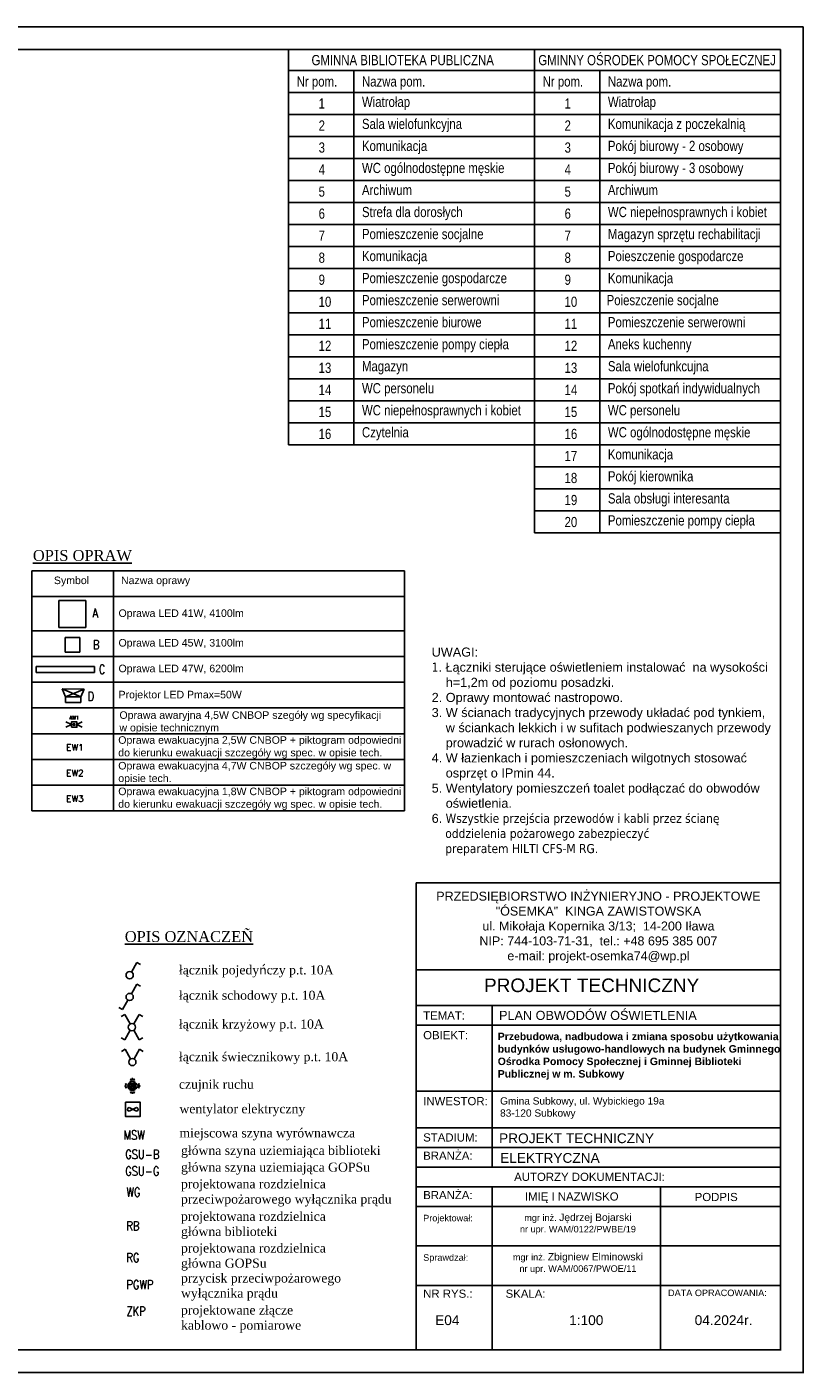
# Model space of a CAD drawing. Header units: inches. Extents: x 6268 to 12323, y 5221 to 42059.
# Tile 80 of 98: x 10456 to 12168, y 29825 to 32795. Entities that reach past the tile are written whole.
import ezdxf
from ezdxf.enums import TextEntityAlignment as Align

# ---------------------------------------------------------------- set-up
doc = ezdxf.new("R2010")
doc.units = ezdxf.units.IN
doc.header["$MEASUREMENT"] = 0
doc.layers.add('CP_LINENORM', color=253, linetype='Continuous')
doc.styles.add('Cienka', font='romans.shx')
doc.styles.add('CP_ATTR', font='romans.shx')
doc.styles.get("Standard").update_dxf_attribs({"font": 'txt.shx'})

# ---------------------------------------------------------------- blocks, each defined once
blk = doc.blocks.new('*U1265')
for p, q in [((29.9, 29.9), (-29.9, 29.9)), ((-29.9, 29.9), (-29.9, -29.9)), ((-29.9, 29.9), (-29.9, -29.9)), ((-29.9, -29.9), (-29.9, 29.9)), ((-29.9, 29.9), (-29.9, 29.9)), ((29.9, 29.9), (-29.9, 29.9)), ((-29.9, 29.9), (-29.9, 29.9)), ((-29.9, 29.9), (29.9, 29.9)), ((-29.9, -29.9), (-29.9, 29.9)), ((-29.9, 29.9), (29.9, 29.9)), ((29.9, -29.9), (29.9, 29.9)), ((29.9, 29.9), (29.9, 29.9)), ((29.9, -29.9), (29.9, 29.9)), ((29.9, 29.9), (29.9, 29.9)), ((29.9, 29.9), (29.9, -29.9)), ((29.9, 29.9), (29.9, -29.9)), ((-29.9, -29.9), (29.9, -29.9)), ((-29.9, -29.9), (29.9, -29.9)), ((29.9, -29.9), (-29.9, -29.9)), ((-29.9, -29.9), (-29.9, -29.9)), ((-29.9, -29.9), (-29.9, -29.9)), ((29.9, -29.9), (-29.9, -29.9)), ((29.9, -29.9), (29.9, -29.9)), ((29.9, -29.9), (29.9, -29.9))]:
    blk.add_line(p, q)
blk = doc.blocks.new('*U1266')
for p, q in [((16, 16), (-16, 16)), ((-16, 16), (-16, -16)), ((-16, 16), (-16, -16)), ((-16, -16), (-16, 16)), ((-16, 16), (-16, 16)), ((16, 16), (-16, 16)), ((-16, 16), (-16, 16)), ((-16, 16), (16, 16)), ((-16, -16), (-16, 16)), ((-16, 16), (16, 16)), ((16, -16), (16, 16)), ((16, 16), (16, 16)), ((16, -16), (16, 16)), ((16, 16), (16, 16)), ((16, 16), (16, -16)), ((16, 16), (16, -16)), ((-16, -16), (16, -16)), ((-16, -16), (-16, -16)), ((-16, -16), (16, -16)), ((16, -16), (-16, -16)), ((-16, -16), (-16, -16)), ((16, -16), (-16, -16)), ((16, -16), (16, -16)), ((16, -16), (16, -16))]:
    blk.add_line(p, q)
blk = doc.blocks.new('cp_num_el')
at = {"linetype": 'ByBlock', "style": 'CP_ATTR', "width": 0.8, "flags": 12}
blk.add_attdef('VAL', (0, 0), '', height=1, dxfattribs=at)
blk = doc.blocks.new('*U1262')
for p, q in [((64.35, 6.45), (-64.35, 6.45)), ((-64.35, 6.45), (-64.35, -6.45)), ((-64.35, -6.45), (-64.35, 6.45)), ((-64.35, 6.45), (-64.35, 6.45)), ((-64.35, 6.45), (-64.35, -6.45)), ((64.35, 6.45), (-64.35, 6.45)), ((-64.35, 6.45), (-64.35, 6.45)), ((-64.35, 6.45), (64.35, 6.45)), ((-64.35, -6.45), (-64.35, 6.45)), ((-64.35, 6.45), (64.35, 6.45)), ((64.35, -6.45), (64.35, 6.45)), ((64.35, 6.45), (64.35, 6.45)), ((64.35, 6.45), (64.35, 6.45)), ((64.35, 6.45), (64.35, -6.45)), ((64.35, -6.45), (64.35, 6.45)), ((64.35, 6.45), (64.35, -6.45)), ((-64.35, -6.45), (64.35, -6.45)), ((-64.35, -6.45), (64.35, -6.45)), ((64.35, -6.45), (-64.35, -6.45)), ((-64.35, -6.45), (-64.35, -6.45)), ((-64.35, -6.45), (-64.35, -6.45)), ((64.35, -6.45), (-64.35, -6.45)), ((64.35, -6.45), (64.35, -6.45)), ((64.35, -6.45), (64.35, -6.45))]:
    blk.add_line(p, q)
blk = doc.blocks.new('CPEL_2599')
for p, q in [((0.4, 0.7), (0.099, 0.174)), ((0.4, 0.7), (0.594, 0.589)), ((-0.4, -0.7), (-0.594, -0.589)), ((-0.4, -0.7), (-0.099, -0.174))]:
    blk.add_line(p, q)
blk.add_circle((0, 0), 0.2)
at = {"linetype": 'ByBlock', "style": 'CP_ATTR', "flags": 9}
for tag, p in [('NAME', (-0.092, -0.018)), ('GROUP', (-0.092, -0.018)), ('NUMBER', (-0.092, -0.018)), ('PRODUCER', (-0.092, -0.018)), ('ARTICLE', (-0.092, -0.018)), ('CHARACTER', (-0.092, -0.018)), ('VOLTAGE', (-0.092, -0.019)), ('WEIGHT', (-0.092, -0.018)), ('OTHER', (-0.092, -0.018)), ('PRODUCT-TYPE', (-0.092, -0.019)), ('ORDER-NO', (-0.092, -0.019)), ('POWER', (-0.092, -0.019))]:
    blk.add_attdef(tag, text='', height=0.00005, dxfattribs=at).set_placement(p, align=Align.MIDDLE_LEFT)
blk = doc.blocks.new('CPEL_25941')
for q in [(0.099, 0.174), (0.594, 0.589)]:
    blk.add_line((0.4, 0.7), q)
blk.add_circle((0, 0), 0.2)
at = {"linetype": 'ByBlock', "style": 'CP_ATTR', "flags": 9}
for tag, p in [('NAME', (-0.092, -0.018)), ('GROUP', (-0.092, -0.018)), ('NUMBER', (-0.092, -0.018)), ('PRODUCER', (-0.092, -0.018)), ('ARTICLE', (-0.092, -0.018)), ('CHARACTER', (-0.092, -0.018)), ('VOLTAGE', (-0.092, -0.019)), ('WEIGHT', (-0.092, -0.018)), ('OTHER', (-0.092, -0.018)), ('PRODUCT-TYPE', (-0.092, -0.019)), ('ORDER-NO', (-0.092, -0.019)), ('POWER', (-0.092, -0.019))]:
    blk.add_attdef(tag, text='', height=0.00005, dxfattribs=at).set_placement(p, align=Align.MIDDLE_LEFT)
blk = doc.blocks.new('CPEL_2598')
for p, q in [((-0.4, 0.7), (-0.594, 0.589)), ((-0.4, 0.7), (-0.099, 0.174)), ((0.4, 0.7), (0.099, 0.174)), ((0.4, 0.7), (0.594, 0.589))]:
    blk.add_line(p, q)
blk.add_circle((0, 0), 0.2)
at = {"linetype": 'ByBlock', "style": 'CP_ATTR', "flags": 9}
for tag, p in [('NAME', (-0.092, -0.018)), ('GROUP', (-0.092, -0.018)), ('NUMBER', (-0.092, -0.018)), ('PRODUCER', (-0.092, -0.018)), ('ARTICLE', (-0.092, -0.018)), ('CHARACTER', (-0.092, -0.018)), ('VOLTAGE', (-0.092, -0.019)), ('WEIGHT', (-0.092, -0.018)), ('OTHER', (-0.092, -0.018)), ('PRODUCT-TYPE', (-0.092, -0.019)), ('ORDER-NO', (-0.092, -0.019)), ('POWER', (-0.092, -0.019))]:
    blk.add_attdef(tag, text='', height=0.00005, dxfattribs=at).set_placement(p, align=Align.MIDDLE_LEFT)
blk = doc.blocks.new('CPEL_2600')
for p, q in [((-0.4, 0.7), (-0.594, 0.589)), ((-0.4, 0.7), (-0.099, 0.174)), ((0.4, 0.7), (0.099, 0.174)), ((0.4, 0.7), (0.594, 0.589)), ((-0.4, -0.7), (-0.594, -0.589)), ((-0.4, -0.7), (-0.099, -0.174)), ((0.4, -0.7), (0.099, -0.174)), ((0.4, -0.7), (0.594, -0.589))]:
    blk.add_line(p, q)
blk.add_circle((0, 0), 0.2)
at = {"linetype": 'ByBlock', "style": 'CP_ATTR', "flags": 9}
for tag, p in [('NAME', (-0.092, -0.018)), ('GROUP', (-0.092, -0.018)), ('NUMBER', (-0.092, -0.018)), ('PRODUCER', (-0.092, -0.018)), ('ARTICLE', (-0.092, -0.018)), ('CHARACTER', (-0.092, -0.018)), ('VOLTAGE', (-0.092, -0.019)), ('WEIGHT', (-0.092, -0.018)), ('OTHER', (-0.092, -0.018)), ('PRODUCT-TYPE', (-0.092, -0.019)), ('ORDER-NO', (-0.092, -0.019)), ('POWER', (-0.092, -0.019))]:
    blk.add_attdef(tag, text='', height=0.00005, dxfattribs=at).set_placement(p, align=Align.MIDDLE_LEFT)
blk = doc.blocks.new('CPEL_3319')
for points in [[(1.85, 0.68), (1.64, 0.3), (2.04, 0.45)], [(2.05, 0.14), (1.65, 0), (2.05, -0.16)], [(1.85, -0.68), (1.64, -0.3), (2.04, -0.45)]]:
    blk.add_hatch(color=256).paths.add_polyline_path(points)
for p, q in [((0, 0), (1.1, 0.8)), ((0, 0), (1.1, -0.8)), ((1, 0.2), (0.7, 0.2)), ((0.7, 0.2), (0.7, -0.2)), ((1.64, 0.3), (1.85, 0.68)), ((2.04, 0.45), (1.64, 0.3)), ((1.65, 0), (2.05, 0.14)), ((1.85, 0.68), (2.04, 0.45)), ((2.05, 0.14), (2.05, -0.16)), ((0.7, -0.2), (1, -0.2)), ((2.04, -0.45), (1.64, -0.3)), ((1.64, -0.3), (1.85, -0.68)), ((2.05, -0.16), (1.65, 0)), ((1.85, -0.68), (2.04, -0.45))]:
    blk.add_line(p, q)
blk.add_arc((0.08, 0), 1.22, 318.8879, 41.1121)
at = {"linetype": 'ByBlock', "style": 'CP_ATTR', "flags": 9}
for tag in ['NAME', 'GROUP', 'NUMBER', 'PRODUCER', 'ARTICLE', 'PRODUCT-TYPE', 'ORDER-NO', 'CHARACTER', 'POWER', 'VOLTAGE', 'WEIGHT', 'OTHER']:
    blk.add_attdef(tag, text='', height=0.00005, dxfattribs=at).set_placement((-0.09, -0.02), align=Align.MIDDLE_LEFT)
blk = doc.blocks.new('CPEL_3467')
for p, q in [((-0.6, -0.3), (-0.2, -0.5)), ((-0.2, -0.3), (-0.6, -0.5))]:
    blk.add_line(p, q)
blk.add_lwpolyline([(-0.8, 0), (0, 0), (0, -0.8), (-0.8, -0.8)], close=True)
for centre, start, end in [((-0.6, -0.4), 90, 270), ((-0.2, -0.4), 270, 90)]:
    blk.add_arc(centre, 0.1, start, end)
at = {"linetype": 'ByBlock', "style": 'CP_ATTR', "flags": 9}
for tag, p in [('NAME', (-0.092, -0.018)), ('GROUP', (-0.092, -0.018)), ('NUMBER', (-0.092, -0.018)), ('PRODUCER', (-0.092, -0.018)), ('ARTICLE', (-0.092, -0.018)), ('CHARACTER', (-0.092, -0.018)), ('VOLTAGE', (-0.092, -0.019)), ('WEIGHT', (-0.092, -0.018)), ('OTHER', (-0.092, -0.018)), ('PRODUCT-TYPE', (-0.092, -0.019)), ('ORDER-NO', (-0.092, -0.019)), ('POWER', (-0.092, -0.019))]:
    blk.add_attdef(tag, text='', height=0.00005, dxfattribs=at).set_placement(p, align=Align.MIDDLE_LEFT)

msp = doc.modelspace()

# ---------------------------------------------------------------- linework, layer by layer
at = {"linetype": 'Continuous'}
for p, q in [((6468.073, 32745.31), (12118.073, 32745.31)), ((12118.073, 29875.31), (12118.073, 32745.31)), ((6468.073, 29876.31), (12118.073, 29876.31))]:
    msp.add_line(p, q, dxfattribs=at)
for p, q in [((11032.77, 32745.31), (11575.422, 32745.31)), ((11032.77, 32745.31), (11575.422, 32745.31)), ((11032.77, 31873.21), (11032.77, 32745.31)), ((11575.422, 32745.31), (12118.073, 32745.31)), ((11575.422, 31678.81), (11575.422, 32745.31)), ((11575.422, 32745.31), (12118.073, 32745.31)), ((11575.422, 32745.31), (12118.073, 32745.31)), ((12118.073, 31678.81), (12118.073, 32745.31)), ((11032.77, 32699.41), (11575.422, 32699.41)), ((11032.77, 32699.41), (11575.422, 32699.41)), ((11176.77, 31873.21), (11176.77, 32699.41)), ((11575.422, 32699.41), (12118.073, 32699.41)), ((11575.422, 32699.41), (12118.073, 32699.41)), ((11719.422, 31678.81), (11719.422, 32699.41)), ((11032.77, 32650.81), (11575.422, 32650.81)), ((11032.77, 32650.81), (11575.422, 32650.81)), ((11575.422, 32650.81), (12118.073, 32650.81)), ((11575.422, 32650.81), (12118.073, 32650.81)), ((11032.77, 32602.21), (11575.422, 32602.21)), ((11575.422, 32602.21), (12118.073, 32602.21)), ((11032.77, 32553.61), (11575.422, 32553.61)), ((11575.422, 32553.61), (12118.073, 32553.61)), ((11032.77, 32505.01), (11575.422, 32505.01)), ((11575.422, 32505.01), (12118.073, 32505.01)), ((11032.77, 32456.41), (11575.422, 32456.41)), ((11575.422, 32456.41), (12118.073, 32456.41)), ((11032.77, 32407.81), (11575.422, 32407.81)), ((11575.422, 32407.81), (12118.073, 32407.81)), ((11032.77, 32359.21), (11575.422, 32359.21)), ((11575.422, 32359.21), (12118.073, 32359.21)), ((11032.77, 32310.61), (11575.422, 32310.61)), ((11575.422, 32310.61), (12118.073, 32310.61)), ((11032.77, 32262.01), (11575.422, 32262.01)), ((11575.422, 32262.01), (12118.073, 32262.01)), ((11032.77, 32213.41), (11575.422, 32213.41)), ((11575.422, 32213.41), (12118.073, 32213.41)), ((11032.77, 32164.81), (11575.422, 32164.81)), ((11575.422, 32164.81), (12118.073, 32164.81)), ((11032.77, 32116.21), (11575.422, 32116.21)), ((11575.422, 32116.21), (12118.073, 32116.21)), ((11032.77, 32067.61), (11575.422, 32067.61)), ((11575.422, 32067.61), (12118.073, 32067.61)), ((11032.77, 32019.01), (11575.422, 32019.01)), ((11575.422, 32019.01), (12118.073, 32019.01)), ((11032.77, 31970.41), (11575.422, 31970.41)), ((11575.422, 31970.41), (12118.073, 31970.41)), ((11032.77, 31921.81), (11575.422, 31921.81)), ((11575.422, 31921.81), (12118.073, 31921.81)), ((11032.77, 31873.21), (11575.422, 31873.21)), ((11575.422, 31873.21), (12118.073, 31873.21)), ((11575.422, 31824.61), (12118.073, 31824.61)), ((11575.422, 31776.01), (12118.073, 31776.01)), ((11575.422, 31727.41), (12118.073, 31727.41)), ((11575.422, 31678.81), (12118.073, 31678.81)), ((10466.561, 31066.006), (10466.561, 31595.031)), ((11288.314, 31595.031), (10466.561, 31595.031)), ((10646.223, 31595.031), (10646.223, 31066.006)), ((11288.314, 31538.364), (10466.561, 31538.364)), ((11288.314, 31462.669), (10466.561, 31462.669)), ((11288.314, 31406.003), (10466.561, 31406.003)), ((11288.314, 31349.337), (10466.561, 31349.337)), ((11288.314, 31349.337), (10466.561, 31349.337)), ((10533.378, 31334.585), (10574.585, 31317.417)), ((10581.819, 31334.578), (10533.378, 31334.585)), ((10533.378, 31334.585), (10540.535, 31317.392)), ((10540.606, 31317.422), (10581.819, 31334.578)), ((10581.819, 31334.578), (10574.656, 31317.387)), ((10540.535, 31317.392), (10540.604, 31304.89)), ((10574.583, 31304.885), (10540.604, 31304.89)), ((10540.606, 31317.422), (10574.585, 31317.417)), ((10574.656, 31317.387), (10574.654, 31304.885)), ((11288.314, 31292.671), (10466.561, 31292.671)), ((10541.728, 31262.028), (10553.728, 31256.028)), ((10541.728, 31250.028), (10553.728, 31256.028)), ((10559.728, 31257.606), (10559.728, 31254.451)), ((10565.728, 31256.028), (10577.728, 31262.028)), ((10565.728, 31256.028), (10577.728, 31250.028)), ((11288.314, 31236.005), (10466.561, 31236.005)), ((11288.314, 31179.339), (10466.561, 31179.339)), ((11288.314, 31122.673), (10466.561, 31122.673)), ((10466.561, 31066.006), (11288.314, 31066.006)), ((11314.606, 30907.195), (12118.073, 30907.195)), ((11314.606, 30018.795), (11314.606, 30907.195)), ((12118.073, 29876.31), (12118.073, 30907.195)), ((11314.606, 30715.157), (12118.073, 30715.157)), ((11314.606, 30636.182), (12118.073, 30636.182)), ((11482.209, 30279.816), (11482.209, 30636.182)), ((11314.606, 30592.745), (12118.073, 30592.745)), ((11314.606, 30447.16), (12118.073, 30447.16)), ((11314.606, 30366.688), (12118.073, 30366.688)), ((11314.606, 30323.252), (12118.073, 30323.252)), ((11314.606, 30279.816), (12118.073, 30279.816)), ((11314.606, 30236.38), (12118.073, 30236.38)), ((11482.209, 30018.795), (11482.209, 30236.38)), ((11853.681, 30018.795), (11853.681, 30236.38)), ((11314.606, 30192.943), (12118.073, 30192.943)), ((11314.606, 30105.869), (12118.073, 30105.869)), ((11314.606, 29876.31), (11314.606, 30018.795)), ((11314.606, 30018.795), (12118.073, 30018.795)), ((11314.606, 30018.795), (12118.073, 30018.795)), ((11482.209, 29876.31), (11482.209, 30018.795)), ((11853.681, 29876.31), (11853.681, 30018.795)), ((11314.606, 29876.31), (12118.073, 29876.31))]:
    msp.add_line(p, q)
at = {"ltscale": 0.5}
msp.add_line((11288.314, 31595.031), (11288.314, 31066.006), dxfattribs=at)
for points in [[(10553.728, 31250.028), (10565.728, 31250.028), (10565.728, 31262.028), (10553.728, 31262.028)], [(10557.929, 31257.606), (10561.527, 31257.606), (10561.527, 31254.451), (10557.929, 31254.451)]]:
    msp.add_lwpolyline(points, close=True)
at = {"layer": 'CP_LINENORM', "linetype": 'Continuous'}
for p, q in [((6268.073, 32795.31), (12168.073, 32795.31)), ((12168.073, 29825.31), (12168.073, 32795.31)), ((12168.073, 29825.31), (12168.073, 32795.31)), ((6268.073, 29826.31), (12168.073, 29826.31))]:
    msp.add_line(p, q, dxfattribs=at)

# ---------------------------------------------------------------- block references
for name, p in [('*U1265', (10555.973, 31499.848)), ('*U1266', (10556.212, 31431.991, -2320.132)), ('*U1262', (10540.367, 31377.67))]:
    msp.add_blockref(name, p)
at = {"xscale": 20, "yscale": 20}
for p, zscale, values in [((10600.152, 31491.99), 15, {'VAL': 'A'}), ((10601.306, 31422.501), 15, {'VAL': 'B'}), ((10614.137, 31367.927, 261.537), 15, {'VAL': 'C'}), ((10589.435, 31308.536), 15, {'VAL': 'D'}), ((10668.941, 30340.472, 482.083), 20, {'VAL': 'MSW'}), ((10672.412, 30297.77, 482.083), 20, {'VAL': 'GSU-B'}), ((10672.412, 30260.857, 482.083), 20, {'VAL': 'GSU-G'}), ((10675.092, 30214.445), 20, {'VAL': 'WG'}), ((10675.092, 30140.041), 20, {'VAL': 'RB'}), ((10675.092, 30070.097), 20, {'VAL': 'RG'}), ((10675.092, 30010.483), 20, {'VAL': 'PGWP'}), ((10675.092, 29951.949), 20, {'VAL': 'ZKP'})]:
    msp.add_blockref('cp_num_el', p, dxfattribs=dict(at, zscale=zscale)).add_auto_attribs(values)
for name, p, xscale, yscale, zscale in [('CPEL_25941', (10682.26, 30703.099), 40, 40, 40), ('CPEL_2599', (10682.26, 30655.099), 40, 40, 40), ('CPEL_2600', (10687.269, 30588.588, 261.537), 40, 40, 50), ('CPEL_2598', (10688.167, 30511.599), 40, 40, 40), ('CPEL_3319', (10688.373, 30458.887), -7.800000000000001, 7.800000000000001, 7.800000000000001), ('CPEL_3467', (10705.369, 30423.175, 261.537), 40, 40, 40)]:
    msp.add_blockref(name, p, dxfattribs=dict(xscale=xscale, yscale=yscale, zscale=zscale))
at = {"xscale": -7.800000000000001, "yscale": 7.800000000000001, "zscale": 7.800000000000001}
for rotation in [270, 89.99999999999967, 180]:
    msp.add_blockref('CPEL_3319', (10688.373, 30458.887), dxfattribs=dict(at, rotation=rotation))

# ---------------------------------------------------------------- texts
at = {"char_height": 22.5, "style": 'Cienka'}
for s, insert, width, attachment_point in [('\\pxqc;{\\fArial|b0|i0|c238|p0;\\W0.8;GMINNA BIBLIOTEKA PUBLICZNA}', (11284.682, 32721.91), 630.51934, 5), ('\\pxqc;{\\fArial|b0|i0|c238|p0;\\W0.8;GMINNY OŚRODEK POMOCY SPOŁECZNEJ}', (11845.94, 32721.91), 630.51934, 5), ('\\pxql;{\\fArial|b0|i0|c238|p0;\\W0.8;Nr pom.}', (11050.77, 32686.21), 120.17581, 1), ('\\pxql;{\\fArial|b0|i0|c238|p0;\\W0.8;Nazwa pom.}', (11194.77, 32686.21), 167.22409, 1), ('\\pxql;{\\fArial|b0|i0|c238|p0;\\W0.8;Nr pom.}', (11593.422, 32686.21), 120.17581, 1), ('\\pxql;{\\fArial|b0|i0|c238|p0;\\W0.8;Nazwa pom.}', (11737.422, 32686.21), 167.22409, 1), ('{\\fArial|b0|i0|c238|p0;\\W0.8;1}', (11099.185, 32637.61), 46.66394, 1), ('{\\fArial|b0|i0|c238|p0;\\W0.8;1}', (11641.836, 32637.61), 46.66394, 1), ('{\\fArial|b0|i0|c238|p0;\\W0.8;2}', (11099.185, 32589.01), 46.66394, 1), ('{\\fArial|b0|i0|c238|p0;\\W0.8;2}', (11641.836, 32589.01), 46.66394, 1), ('{\\fArial|b0|i0|c238|p0;\\W0.8;3}', (11099.185, 32540.41), 46.66394, 1), ('{\\fArial|b0|i0|c238|p0;\\W0.8;3}', (11641.836, 32540.41), 46.66394, 1), ('{\\fArial|b0|i0|c238|p0;\\W0.8;4}', (11099.185, 32491.81), 46.66394, 1), ('{\\fArial|b0|i0|c238|p0;\\W0.8;4}', (11641.836, 32491.81), 46.66394, 1), ('{\\fArial|b0|i0|c238|p0;\\W0.8;5}', (11099.185, 32443.21), 46.66394, 1), ('{\\fArial|b0|i0|c238|p0;\\W0.8;5}', (11641.836, 32443.21), 46.66394, 1), ('{\\fArial|b0|i0|c238|p0;\\W0.8;6}', (11099.185, 32394.61), 46.66394, 1), ('{\\fArial|b0|i0|c238|p0;\\W0.8;6}', (11641.836, 32394.61), 46.66394, 1), ('{\\fArial|b0|i0|c238|p0;\\W0.8;7}', (11099.185, 32346.01), 46.66394, 1), ('{\\fArial|b0|i0|c238|p0;\\W0.8;7}', (11641.836, 32346.01), 46.66394, 1), ('{\\fArial|b0|i0|c238|p0;\\W0.8;8}', (11099.185, 32297.41), 46.66394, 1), ('{\\fArial|b0|i0|c238|p0;\\W0.8;8}', (11641.836, 32297.41), 46.66394, 1), ('{\\fArial|b0|i0|c238|p0;\\W0.8;9}', (11099.185, 32248.81), 46.66394, 1), ('{\\fArial|b0|i0|c238|p0;\\W0.8;9}', (11641.836, 32248.81), 46.66394, 1), ('{\\fArial|b0|i0|c238|p0;\\W0.8;10}', (11641.836, 32200.21), 46.66394, 1), ('{\\fArial|b0|i0|c238|p0;\\W0.8;11}', (11099.185, 32151.61), 46.66394, 1), ('{\\fArial|b0|i0|c238|p0;\\W0.8;11}', (11641.836, 32151.61), 46.66394, 1), ('{\\fArial|b0|i0|c238|p0;\\W0.8;12}', (11099.185, 32103.01), 46.66394, 1), ('{\\fArial|b0|i0|c238|p0;\\W0.8;12}', (11641.836, 32103.01), 46.66394, 1), ('{\\fArial|b0|i0|c238|p0;\\W0.8;13}', (11099.185, 32054.41), 46.66394, 1), ('{\\fArial|b0|i0|c238|p0;\\W0.8;13}', (11641.836, 32054.41), 46.66394, 1), ('{\\fArial|b0|i0|c238|p0;\\W0.8;14}', (11099.185, 32005.81), 46.66394, 1), ('{\\fArial|b0|i0|c238|p0;\\W0.8;14}', (11641.836, 32005.81), 46.66394, 1), ('{\\fArial|b0|i0|c238|p0;\\W0.8;15}', (11099.185, 31957.21), 46.66394, 1), ('{\\fArial|b0|i0|c238|p0;\\W0.8;15}', (11641.836, 31957.21), 46.66394, 1), ('{\\fArial|b0|i0|c238|p0;\\W0.8;16}', (11099.185, 31908.61), 46.66394, 1), ('{\\fArial|b0|i0|c238|p0;\\W0.8;16}', (11641.836, 31908.61), 46.66394, 1), ('{\\fArial|b0|i0|c238|p0;\\W0.8;17}', (11641.836, 31860.01), 46.66394, 1), ('{\\fArial|b0|i0|c238|p0;\\W0.8;18}', (11641.836, 31811.41), 46.66394, 1), ('{\\fArial|b0|i0|c238|p0;\\W0.8;19}', (11641.836, 31762.81), 46.66394, 1), ('{\\fArial|b0|i0|c238|p0;\\W0.8;20}', (11641.836, 31714.21), 46.66394, 1)]:
    msp.add_mtext(s, dxfattribs=dict(at, insert=insert, width=width, attachment_point=attachment_point))
at = {"char_height": 22.5, "attachment_point": 1, "style": 'Cienka'}
for s, insert in [('{\\fArial|b0|i0|c238|p0;\\W0.8;Wiatrołap}', (11194.77, 32641.21)), ('{\\fArial|b0|i0|c238|p0;\\W0.8;Wiatrołap}', (11737.422, 32641.21)), ('{\\fArial|b0|i0|c238|p0;\\W0.8;Sala wielofunkcyjna}', (11194.77, 32592.61)), ('{\\fArial|b0|i0|c238|p0;\\W0.8;Komunikacja z poczekalnią}', (11737.422, 32592.61)), ('{\\fArial|b0|i0|c238|p0;\\W0.8;Komunikacja}', (11194.77, 32544.01)), ('{\\fArial|b0|i0|c238|p0;\\W0.8;Pokój biurowy - 2 osobowy}', (11737.422, 32544.01)), ('{\\fArial|b0|i0|c238|p0;\\W0.8;WC ogólnodostępne męskie}', (11194.77, 32495.41)), ('{\\fArial|b0|i0|c238|p0;\\W0.8;Pokój biurowy - 3 osobowy}', (11737.422, 32495.41)), ('{\\fArial|b0|i0|c238|p0;\\W0.8;Archiwum}', (11194.77, 32446.81)), ('{\\fArial|b0|i0|c238|p0;\\W0.8;Archiwum}', (11737.422, 32446.81)), ('{\\fArial|b0|i0|c238|p0;\\W0.8;Strefa dla dorosłych}', (11194.77, 32398.21)), ('{\\fArial|b0|i0|c238|p0;\\W0.8;WC niepełnosprawnych i kobiet', (11737.422, 32398.21)), ('{\\fArial|b0|i0|c238|p0;\\W0.8;Pomieszczenie socjalne}', (11194.77, 32349.61)), ('{\\fArial|b0|i0|c238|p0;\\W0.8;Magazyn sprzętu rechabilitacji}', (11737.422, 32349.61)), ('{\\fArial|b0|i0|c238|p0;\\W0.8;Komunikacja}', (11194.77, 32301.01)), ('{\\fArial|b0|i0|c238|p0;\\W0.8;Poieszczenie gospodarcze}', (11737.422, 32301.01)), ('{\\fArial|b0|i0|c238|p0;\\W0.8;Pomieszczenie gospodarcze}', (11194.77, 32252.41)), ('{\\fArial|b0|i0|c238|p0;\\W0.8;Komunikacja}', (11737.422, 32252.41)), ('{\\fArial|b0|i0|c238|p0;\\W0.8;10}', (11099.185, 32200.21)), ('{\\fArial|b0|i0|c238|p0;\\W0.8;Pomieszczenie serwerowni}', (11194.77, 32203.81)), ('{\\fArial|b0|i0|c238|p0;\\W0.8;Poieszczenie socjalne}', (11734.624, 32203.81)), ('{\\fArial|b0|i0|c238|p0;\\W0.8;Pomieszczenie biurowe}', (11194.77, 32155.21)), ('{\\fArial|b0|i0|c238|p0;\\W0.8;Pomieszczenie serwerowni}', (11737.422, 32155.21)), ('{\\fArial|b0|i0|c238|p0;\\W0.8;Pomieszczenie pompy ciepła}', (11194.77, 32106.61)), ('{\\fArial|b0|i0|c238|p0;\\W0.8;Aneks kuchenny}', (11737.422, 32106.61)), ('{\\fArial|b0|i0|c238|p0;\\W0.8;Magazyn}', (11194.77, 32058.01)), ('{\\fArial|b0|i0|c238|p0;\\W0.8;Sala wielofunkcujna}', (11737.422, 32058.01)), ('{\\fArial|b0|i0|c238|p0;\\W0.8;WC personelu}', (11194.77, 32009.41)), ('{\\fArial|b0|i0|c238|p0;\\W0.8;Pokój spotkań indywidualnych}', (11737.422, 32009.41)), ('{\\fArial|b0|i0|c238|p0;\\W0.8;WC niepełnosprawnych i kobiet}', (11194.77, 31960.81)), ('{\\fArial|b0|i0|c238|p0;\\W0.8;WC personelu}', (11737.422, 31960.81)), ('{\\fArial|b0|i0|c238|p0;\\W0.8;Czytelnia}', (11194.77, 31912.21)), ('{\\fArial|b0|i0|c238|p0;\\W0.8;WC ogólnodostępne męskie', (11737.422, 31912.21)), ('{\\fArial|b0|i0|c238|p0;\\W0.8;Komunikacja}', (11737.422, 31863.61)), ('{\\fArial|b0|i0|c238|p0;\\W0.8;Pokój kierownika}', (11737.422, 31815.01)), ('{\\fArial|b0|i0|c238|p0;\\W0.8;Sala obsługi interesanta}', (11737.422, 31766.41)), ('{\\fArial|b0|i0|c238|p0;\\W0.8;Pomieszczenie pompy ciepła}', (11737.422, 31717.81))]:
    msp.add_mtext(s, dxfattribs=dict(at, insert=insert))
for s, insert, char_height, width, attachment_point in [('{\\fTimes New Roman|b0|i0|c238|p18;\\LOPIS OPRAW}', (10468.683, 31641.205), 24, 411.60492, 1), ('\\fArial|b0|i0|c238|p32;Symbol', (10553.918, 31571.807), 16.64, 113.0688, 5), ('\\fArial|b0|i0|c0|p32;Nazwa oprawy', (10739.452, 31571.807), 16.64, 585.0624, 5), ('{\\fArial|b0|i0|c238|p34;Oprawa LED 41W, 4100lm}', (10657.696, 31499.343), 16.64, 585.0624, 4), ('{\\fArial|b0|i0|c238|p34;Oprawa LED 45W, 3100lm}', (10657.696, 31434.05), 16.64, 585.0624, 4), ('{\\fArial|b0|i0|c238|p34;UWAGI:\\P\\fTahoma|b0|i0|c238|p34;1\\fArial|b0|i0|c238|p34;. Łączniki sterujące oświetleniem instalować  na wysokości \\P    h=1,2m od poziomu posadzki. \\P2. Oprawy montować nastropowo.\\P3. W ścianach tradycyjnych przewody układać pod tynkiem, \\P    w ściankach lekkich i w sufitach podwieszanych przewody \\P    prowadzić w rurach osłonowych. \\P4. W łazienkach i pomieszczeniach wilgotnych stosować \\P    osprzęt o IPmin 44.\\P5. Wentylatory pomieszczeń toalet podłączać do obwodów \\P    oświetlenia. \\P6.\\fTahoma|b0|i0|c238|p34; Wszystkie przejścia przewodów i kabli przez ścianę \\P    oddzielenia pożarowego zabezpieczyć \\P    preparatem HILTI CFS-M RG.\\P }', (11348.605, 31426.006), 20, 784.26853, 1), ('{\\fArial|b0|i0|c238|p34;Oprawa LED 47W, 6200lm}', (10657.696, 31377.384), 16.64, 585.0624, 4), ('{\\fArial|b0|i0|c238|p34;Projektor LED Pmax=50W }', (10657.696, 31319.776), 16.64, 748.4085, 4), ('{\\fArial|b0|i0|c238|p34;Oprawa awaryjna 4,5W CNBOP szegóły wg specyfikacji w opisie technicznym}', (10659.716, 31260.697), 16.64, 585.0624, 4), ('EW1', (10561.529, 31205.804), 14.2746, 105.68365, 5), ('{\\fArial|b0|i0|c238|p34;Oprawa ewakuacyjna 2,5W CNBOP + piktogram odpowiedni do kierunku ewakuacji szczegóły wg spec. w opisie tech.}', (10657.116, 31205.648), 16.64, 630.39147, 4), ('EW2', (10561.529, 31149.138), 14.2746, 105.68365, 5), ('{\\fArial|b0|i0|c238|p34;Oprawa ewakuacyjna 4,7W CNBOP szczegóły wg spec. w opisie tech.}', (10657.116, 31148.982), 16.64, 630.39147, 4), ('{\\fArial|b0|i0|c238|p34;Oprawa ewakuacyjna 1,8W CNBOP \\fArial|b0|i0|c238|p34;+ piktogram odpowiedni do kierunku ewakuacji szczegóły wg spec. w opisie tech.}', (10657.116, 31092.316), 16.64, 630.39147, 4), ('EW3', (10561.529, 31092.472), 14.2746, 105.68365, 5), ('\\fTimes New Roman|b0|i0|c238|p0;łącznik pojedy\\fSimSun|b0|i0|c134|p54;ń\\fTimes New Roman|b0|i0|c238|p0;czy p.t. 10A\\H30.;\\P', (10790.959, 30724.885), 20, 704.36328, 1), ('\\fTimes New Roman|b0|i0|c238|p0;łącznik schodowy p.t. 10A\\H30.;\\P', (10790.959, 30668.885), 20, 704.36328, 1), ('{\\fTimes New Roman|b0|i0|c238|p18;łącznik krzyżowy p.t. 10A}', (10790.994, 30605.473), 20, 704.36328, 1), ('\\fTimes New Roman|b0|i0|c238|p0;łącznik świecznikowy p.t. 10A\\H30.;\\P', (10790.994, 30533.384), 20, 704.36328, 1), ('{\\fTimes New Roman|b0|i0|c238|p0;czujnik ruchu}', (10790.994, 30472.55), 20, 704.36328, 1), ('{\\fTimes New Roman|b0|i0|c238|p18;miejscowa szyna wyrównawcza}', (10792.085, 30365.164), 20, 704.36328, 1), ('{\\fTimes New Roman|b0|i0|c238|p18;główna szyna uziemiająca biblioteki}', (10795.556, 30326.607), 20, 704.36328, 1), ('{\\fTimes New Roman|b0|i0|c238|p18;główna szyna uziemiająca GOPSu', (10795.556, 30289.694), 20, 704.36328, 1), ('{\\fTimes New Roman|b0|i0|c238|p18;projektowana rozdzielnica \\Pprzeciwpożarowego wyłącznika prądu}', (10795.556, 30252.672), 20, 704.36328, 1), ('{\\fTimes New Roman|b0|i0|c238|p18;projektowana rozdzielnica \\Pgłówna biblioteki}', (10795.556, 30181.172), 20, 704.36328, 1), ('{\\fTimes New Roman|b0|i0|c238|p18;projektowana rozdzielnica \\Pgłówna GOPSu', (10795.556, 30111.228), 20, 704.36328, 1), ('{\\fTimes New Roman|b0|i0|c238|p18;przycisk przeciwpożarowego \\Pwyłącznika prądu}', (10795.556, 30045.052), 20, 704.36328, 1), ('{\\fTimes New Roman|b0|i0|c238|p18;projektowane złącze \\Pkablowo - pomiarowe}', (10795.556, 29974.479), 20, 704.36328, 1)]:
    msp.add_mtext(s, dxfattribs=dict(insert=insert, char_height=char_height, width=width, attachment_point=attachment_point))
at = {"ltscale": 24}
for s, insert, char_height, width, attachment_point in [('{\\fArial|b0|i0|c238|p34;PRZEDSIĘBIORSTWO INŻYNIERYJNO - PROJEKTOWE\\P"ÓSEMKA"  KINGA ZAWISTOWSKA\\Pul. Mikołaja Kopernika 3/13;  14-200 Iława\\PNIP: 744-103-71-31,  tel.: +48 695 385 007\\Pe-mail: projekt-osemka74@wp.pl}', (11716.561, 30808.693), 19.74375, 781.72017, 5), ('{\\fArial|b0|i0|c238|p34;PROJEKT TECHNICZNY}', (11464.049, 30695.857), 30, 9900.34452, 1), ('{\\fArial|b0|i0|c238|p34;TEMAT:}', (11329.853, 30623.294), 18, 136.70026, 1), ('{\\fArial|b0|i0|c238|p34;PLAN OBWODÓW OŚWIETLENIA}', (11497.235, 30624.52), 20, 641.45159, 1), ('{\\fArial|b0|i0|c238|p34;OBIEKT:}', (11329.853, 30579.938), 18, 136.70026, 1), ('\\pxsa0.416667,ql;{\\fArial|b1|i0|c238|p34;\\fArial|b1|i0|c238|p34;\\H1x;Przebudowa, nadbudowa i zmiana sposobu użytkowania budynków usługowo-handlowych na budynek Gminnego Ośrodka Pomocy Społecznej i Gminnej Biblioteki Publicznej w m. Subkowy}', (11494.351, 30576.332), 16.5, 630.2818, 1), ('{\\fArial|b0|i0|c238|p34;INWESTOR:}', (11329.853, 30434.353), 18, 136.70026, 1), ('\\pxa0.5,sm1,ql;{\\fArial|b0|i0|c238|p34;Gmina Subkowy, ul. Wybickiego 19a\\P83-120 Subkowy', (11499.469, 30433.744), 16, 599.51142, 1), ('{\\fArial|b0|i0|c238|p34;STADIUM:}', (11329.853, 30354.195), 18, 136.70026, 1), ('{\\fArial|b0|i0|c238|p34;PROJEKT TECHNICZNY}', (11497.285, 30354.195), 21.6, 490.72064, 1), ('{\\fArial|b0|i0|c238|p34;BRANŻA:}', (11329.853, 30313.963), 18, 136.70026, 1), ('{\\fArial|b0|i0|c238|p34;ELEKTRYCZNA}', (11499.734, 30310.759), 21.6, 490.72064, 1), ('\\pxqc;{\\fArial|b0|i0|c238|p34;AUTORZY DOKUMENTACJI:}', (11322.911, 30267.287), 18, 747.89996, 1), ('{\\fArial|b0|i0|c238|p34;BRANŻA:}', (11329.853, 30227.09), 18, 136.70026, 1), ('\\pxi0.77356;{\\fArial|b0|i0|c238|p34;IMIĘ I NAZWISKO}', (11540.389, 30223.908), 18, 253.42015, 1), ('{\\fArial|b0|i0|c238|p34;PODPIS}', (11928.904, 30222.804), 18, 136.70026, 1), ('{\\fArial|b0|i0|c238|p34;Projektował:}', (11329.853, 30174.513), 14.4, 136.70026, 1), ('{\\fArial|b0|i0|c238|p34;mgr\\~inż. \\H1.125x;Jędrzej Bojarski\\H0.88889x;\\Pnr upr. WAM/0122/PWBE/19}', (11671.316, 30177.106), 14.4, 303.17459, 2), ('{\\fArial|b0|i0|c238|p34;Sprawdzał:}', (11329.853, 30087.439), 14.4, 136.70026, 1), ('{\\fArial|b0|i0|c238|p34;mgr\\~inż. \\H1.125x;Zbigniew Elminowski\\P\\H0.88889x;nr upr. WAM/0067/PWOE/11}', (11671.316, 30090.032), 14.4, 303.17459, 2), ('{\\fArial|b0|i0|c238|p34;NR RYS.:}', (11329.853, 30009.505), 18, 136.70026, 1), ('{\\fArial|b0|i0|c238|p34;SKALA:}', (11511.772, 30009.505), 18, 136.70026, 1), ('{\\fArial|b0|i0|c238|p34;DATA OPRACOWANIA:}', (11870.093, 30009.505), 14.4, 278.30723, 1), ('{\\fArial|b0|i0|c238|p34;E04}', (11356.247, 29952.844), 21.6, 136.70026, 1), ('{\\fArial|b0|i0|c238|p34;1:100}', (11651.902, 29952.844), 21.6, 136.70026, 1), ('{\\fArial|b0|i0|c238|p34;04.2024r.}', (11928.904, 29952.839), 21.6, 136.70026, 1)]:
    msp.add_mtext(s, dxfattribs=dict(at, insert=insert, char_height=char_height, width=width, attachment_point=attachment_point))
at = {"insert": (10671.451, 30800.367, -261.537), "char_height": 24, "width": 411.60492, "attachment_point": 1, "bg_fill": 2}
msp.add_mtext('\\fTimes New Roman|b0|i0|c0|p0;\\LOPIS OZNACZEÑ\\l\\P', dxfattribs=at)
at = {"ltscale": 0.5, "insert": (10792.085, 30418.482), "char_height": 20, "width": 765.27273, "attachment_point": 1}
msp.add_mtext('\\fTimes New Roman|b0|i0|c238|p0;wentylator elektryczny\\H30.;\\P', dxfattribs=at)
msp.add_attdef('AW1', text='B', height=8).set_placement((10559.728, 31267.028), align=Align.CENTER)
at = {"style": 'CP_ATTR', "flags": 9}
for tag, p in [('VOLTAGE', (10688.483, 30458.91)), ('DN', (10688.483, 30458.909)), ('PN', (10688.483, 30458.909)), ('TEMPERATURE', (10688.483, 30458.909)), ('POWER', (10688.483, 30458.909)), ('CHARACTER', (10688.483, 30458.909)), ('OTHER', (10688.483, 30458.909)), ('PRODUCER', (10688.483, 30458.91)), ('NAME', (10688.483, 30458.909)), ('NUMBER', (10688.483, 30458.909)), ('GROUP', (10688.483, 30458.909)), ('ARTICLE', (10688.483, 30458.909)), ('PRODUCT-TYPE', (10688.483, 30458.909)), ('ORDER-NO', (10688.483, 30458.909)), ('FLOW', (10688.483, 30458.909))]:
    msp.add_attdef(tag, text='', height=0.00006, rotation=180, dxfattribs=at).set_placement(p, align=Align.MIDDLE_LEFT)

doc.saveas('drawing.dxf')
